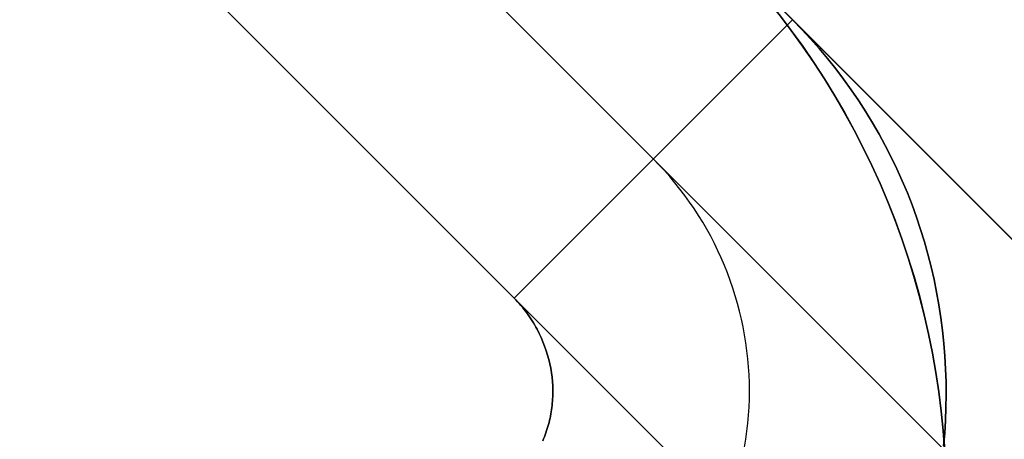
# Model space of a CAD drawing. Header units: millimetres. Extents: x -1690 to 192, y -898 to 54.
# Tile 253 of 256: x 177.36 to 181.11, y 30.12 to 31.72. Entities that reach past the tile are written whole.
import ezdxf

# ---------------------------------------------------------------- set-up
doc = ezdxf.new("R2010")
doc.units = ezdxf.units.MM
doc.header["$MEASUREMENT"] = 0
doc.layers.add('OVIDIO 186x93x72h', color=7, linetype='Continuous')

msp = doc.modelspace()

# ---------------------------------------------------------------- linework, layer by layer
at = {"layer": 'OVIDIO 186x93x72h'}
for points in [[(191.2631, 20.7562), (158.7369, 53.2824)], [(158.7369, 53.2824), (191.2631, 20.7562)], [(158.2065, 52.7521), (190.7328, 20.2259)], [(190.2025, 19.6955), (157.6762, 52.2218)], [(157.6762, 52.2218), (190.2025, 19.6955)], [(164.2169, 47.8024), (185.7831, 26.2363)], [(163.1563, 46.7417), (184.7224, 25.1756)], [(169.697, 42.3223), (180.303, 31.7163)], [(169.1667, 41.792), (179.7727, 31.186)], [(179.2423, 30.6557), (168.6364, 41.2616)], [(168.6364, 41.2616), (179.2423, 30.6557)], [(180.303, 31.7163), (179.2423, 30.6557)], [(179.2423, 30.6557), (180.303, 31.7163)], [(180.303, 31.7163), (179.2426, 30.656)], [(180.883, 30.0777), (180.8774, 30.1512), (180.87, 30.2248), (180.8607, 30.2985), (180.8496, 30.3721), (180.8366, 30.4457), (180.8218, 30.5191), (180.8051, 30.5922), (180.7865, 30.6651), (180.7661, 30.7375), (180.7438, 30.8096), (180.7197, 30.8811), (180.6939, 30.952), (180.6662, 31.0223), (180.6367, 31.0918), (180.6055, 31.1606), (180.5727, 31.2285), (180.5381, 31.2955), (180.502, 31.3616), (180.4642, 31.4266), (180.4249, 31.4905), (180.3841, 31.5533), (180.3419, 31.6149), (180.2983, 31.6752), (180.2533, 31.7343)], [(180.8834, 30.0779), (180.8778, 30.1514), (180.8704, 30.225), (180.8611, 30.2987), (180.85, 30.3723), (180.837, 30.4458), (180.8221, 30.5192), (180.8054, 30.5924), (180.7868, 30.6652), (180.7664, 30.7377), (180.7441, 30.8097), (180.72, 30.8812), (180.6941, 30.9521), (180.6664, 31.0224), (180.6369, 31.092), (180.6057, 31.1607), (180.5728, 31.2286), (180.5383, 31.2956), (180.5021, 31.3617), (180.4643, 31.4267), (180.425, 31.4906), (180.3842, 31.5534), (180.342, 31.6149), (180.2983, 31.6753), (180.2534, 31.7343)], [(180.2534, 31.7343), (180.2983, 31.6753), (180.342, 31.6149), (180.3842, 31.5534), (180.425, 31.4906), (180.4643, 31.4267), (180.5021, 31.3617), (180.5383, 31.2956), (180.5728, 31.2286), (180.6057, 31.1607), (180.6369, 31.092), (180.6664, 31.0224), (180.6941, 30.9521), (180.72, 30.8812), (180.7441, 30.8097), (180.7664, 30.7377), (180.7868, 30.6652), (180.8054, 30.5924), (180.8221, 30.5192), (180.837, 30.4458), (180.85, 30.3723), (180.8611, 30.2987), (180.8704, 30.225), (180.8778, 30.1514), (180.8834, 30.0779)]]:
    msp.add_lwpolyline(points, dxfattribs=at)
at = {"layer": 'OVIDIO 186x93x72h', "extrusion": (0, -1.52163e-08, 1)}
for points in [[(180.0103, 32.009), (180.0611, 31.9569), (180.1109, 31.9034), (180.1596, 31.8484), (180.2071, 31.7921), (180.2533, 31.7343), (180.2983, 31.6753), (180.3419, 31.6149), (180.3842, 31.5533), (180.425, 31.4905), (180.4642, 31.4266), (180.502, 31.3616), (180.5382, 31.2956), (180.5727, 31.2286), (180.6056, 31.1607), (180.6368, 31.0919), (180.6662, 31.0223), (180.6939, 30.9521), (180.7198, 30.8811), (180.7439, 30.8096), (180.7662, 30.7376), (180.7866, 30.6651), (180.8052, 30.5923), (180.8219, 30.5191), (180.8367, 30.4458), (180.8497, 30.3722), (180.8608, 30.2986), (180.8701, 30.2249), (180.8775, 30.1513), (180.8831, 30.0778), (180.8868, 30.0045), (180.8888, 29.9314), (180.889, 29.8587)], [(180.889, 29.8587), (180.8888, 29.9314), (180.8868, 30.0045), (180.8831, 30.0778), (180.8775, 30.1513), (180.8701, 30.2249), (180.8608, 30.2986), (180.8497, 30.3722), (180.8367, 30.4458), (180.8219, 30.5191), (180.8052, 30.5923), (180.7866, 30.6651), (180.7662, 30.7376), (180.7439, 30.8096), (180.7198, 30.8811), (180.6939, 30.9521), (180.6662, 31.0223), (180.6368, 31.0919), (180.6056, 31.1607), (180.5727, 31.2286), (180.5382, 31.2956), (180.502, 31.3616), (180.4642, 31.4266), (180.425, 31.4905), (180.3842, 31.5533), (180.3419, 31.6149), (180.2983, 31.6753), (180.2533, 31.7343), (180.2071, 31.7921), (180.1596, 31.8484), (180.1109, 31.9034), (180.0611, 31.9569), (180.0103, 32.009)]]:
    msp.add_lwpolyline(points, dxfattribs=at)
at = {"layer": 'OVIDIO 186x93x72h', "extrusion": (0.999884, 0.000231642, 0.015217)}
for points in [[(20.7119, -5.5367), (31.6746, 714.5467)], [(31.6746, 714.5467), (20.7119, -5.5367)], [(19.6515, -5.5205), (30.6142, 714.5629)], [(30.6142, 714.5629), (19.6515, -5.5205)]]:
    msp.add_lwpolyline(points, dxfattribs=at)
at = {"layer": 'OVIDIO 186x93x72h', "extrusion": (-0.00761, -0.003153, 0.999966)}
msp.add_lwpolyline([(186.1904, 33.3247), (184.805, 32.7507)], dxfattribs=at)
at = {"layer": 'OVIDIO 186x93x72h', "extrusion": (0.000231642, 0.999884, -0.015217)}
for points in [[(-179.3819, 717.7423), (-190.3448, -2.3547)], [(-180.8818, 717.7593), (-191.8446, -2.331)]]:
    msp.add_lwpolyline(points, dxfattribs=at)
at = {"layer": 'OVIDIO 186x93x72h', "extrusion": (-0.000134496, 1, -2.04719e-06)}
msp.add_lwpolyline([(-180.8932, 717.3736), (-179.3937, 717.3508)], dxfattribs=at)
at = {"layer": 'OVIDIO 186x93x72h'}
for points in [[(180.8789, 30.0926, 717.3726), (180.8832, 30.1412, 717.3728), (180.8863, 30.1898, 717.3731), (180.8882, 30.2386, 717.3734), (180.8889, 30.2875, 717.3736), (180.8885, 30.3364, 717.3738), (180.8869, 30.3854, 717.3739), (180.8841, 30.4344, 717.374), (180.8801, 30.4833, 717.3741), (180.875, 30.5322, 717.3741), (180.8687, 30.581, 717.3742), (180.8612, 30.6297, 717.3741), (180.8525, 30.6782, 717.3741), (180.8427, 30.7266, 717.3741), (180.8317, 30.7747, 717.374), (180.8195, 30.8226, 717.3739), (180.8061, 30.8702, 717.3739), (180.7916, 30.9174, 717.3738), (180.7759, 30.9644, 717.3737), (180.759, 31.0109, 717.3736), (180.7409, 31.057, 717.3736), (180.7217, 31.1027, 717.3735), (180.7013, 31.1479, 717.3735), (180.6797, 31.1926, 717.3735), (180.657, 31.2368, 717.3735), (180.6333, 31.2804, 717.3735), (180.6084, 31.3235, 717.3735), (180.5824, 31.3659, 717.3735), (180.5554, 31.4077, 717.3735), (180.5273, 31.4489, 717.3735), (180.4982, 31.4893, 717.3735), (180.4681, 31.5291, 717.3735), (180.437, 31.5681, 717.3735), (180.4049, 31.6064, 717.3736), (180.3719, 31.6439, 717.3736), (180.3379, 31.6805, 717.3736), (180.303, 31.7163, 717.3736)], [(180.303, 31.7163, 717.3736), (180.3379, 31.6805, 717.3736), (180.3719, 31.6439, 717.3736), (180.4049, 31.6064, 717.3736), (180.437, 31.5681, 717.3735), (180.4681, 31.5291, 717.3735), (180.4982, 31.4893, 717.3735), (180.5273, 31.4489, 717.3735), (180.5554, 31.4077, 717.3735), (180.5824, 31.3659, 717.3735), (180.6084, 31.3235, 717.3735), (180.6333, 31.2804, 717.3735), (180.657, 31.2368, 717.3735), (180.6797, 31.1926, 717.3735), (180.7013, 31.1479, 717.3735), (180.7217, 31.1027, 717.3735), (180.7409, 31.057, 717.3736), (180.759, 31.0109, 717.3736), (180.7759, 30.9644, 717.3737), (180.7916, 30.9174, 717.3738), (180.8061, 30.8702, 717.3739), (180.8195, 30.8226, 717.3739), (180.8317, 30.7747, 717.374), (180.8427, 30.7266, 717.3741), (180.8525, 30.6782, 717.3741), (180.8612, 30.6297, 717.3741), (180.8687, 30.581, 717.3742), (180.875, 30.5322, 717.3741), (180.8801, 30.4833, 717.3741), (180.8841, 30.4344, 717.374), (180.8869, 30.3854, 717.3739), (180.8885, 30.3364, 717.3738), (180.8889, 30.2875, 717.3736), (180.8882, 30.2386, 717.3734), (180.8863, 30.1898, 717.3731), (180.8832, 30.1412, 717.3728), (180.8789, 30.0926, 717.3726)], [(180.1208, 30.0881, 717.3604), (180.1257, 30.1184, 717.3606), (180.1298, 30.1488, 717.3609), (180.1332, 30.1793, 717.3611), (180.1358, 30.2099, 717.3614), (180.1377, 30.2405, 717.3616), (180.1388, 30.2712, 717.3619), (180.1392, 30.3019, 717.3622), (180.1388, 30.3326, 717.3625), (180.1377, 30.3632, 717.3627), (180.1358, 30.3939, 717.363), (180.1331, 30.4244, 717.3633), (180.1297, 30.4549, 717.3637), (180.1256, 30.4853, 717.364), (180.1207, 30.5156, 717.3643), (180.115, 30.5458, 717.3646), (180.1087, 30.5758, 717.3649), (180.1016, 30.6057, 717.3653), (180.0938, 30.6354, 717.3656), (180.0852, 30.6649, 717.366), (180.076, 30.6941, 717.3663), (180.066, 30.7231, 717.3667), (180.0553, 30.7519, 717.367), (180.0439, 30.7804, 717.3674), (180.0318, 30.8086, 717.3678), (180.019, 30.8365, 717.3681), (180.0055, 30.8641, 717.3685), (179.9914, 30.8913, 717.3689), (179.9766, 30.9182, 717.3693), (179.9611, 30.9447, 717.3697), (179.945, 30.9709, 717.37), (179.9282, 30.9966, 717.3704), (179.9109, 31.0219, 717.3708), (179.8929, 31.0468, 717.3712), (179.8743, 31.0712, 717.3716), (179.8551, 31.0952, 717.372), (179.8354, 31.1187, 717.3724), (179.815, 31.1417, 717.3728), (179.7942, 31.1641, 717.3732), (179.7727, 31.1861, 717.3736)], [(179.2423, 30.6557, 717.3736), (179.2489, 30.649, 717.373), (179.2553, 30.6422, 717.3724), (179.2616, 30.6353, 717.3718), (179.2677, 30.6282, 717.3712), (179.2737, 30.6211, 717.3707), (179.2795, 30.6139, 717.3701), (179.2852, 30.6066, 717.3696), (179.2907, 30.5993, 717.3691), (179.2961, 30.5918, 717.3685), (179.3013, 30.5842, 717.368), (179.3064, 30.5766, 717.3675), (179.3113, 30.5689, 717.367), (179.316, 30.5612, 717.3665), (179.3207, 30.5533, 717.366), (179.3251, 30.5454, 717.3654), (179.3295, 30.5375, 717.3649), (179.3377, 30.5214, 717.3639), (179.3453, 30.5052, 717.3629), (179.3522, 30.4888, 717.3618), (179.3586, 30.4722, 717.3607), (179.3645, 30.4555, 717.3596), (179.3697, 30.4388, 717.3585), (179.3743, 30.422, 717.3573), (179.3783, 30.4052, 717.3561), (179.3817, 30.3884, 717.3548), (179.3845, 30.3715, 717.3535), (179.3867, 30.3547, 717.3521), (179.3884, 30.338, 717.3508), (179.3894, 30.3213, 717.3495), (179.3899, 30.3046, 717.3483), (179.3899, 30.2963, 717.3477), (179.3898, 30.288, 717.3472), (179.3896, 30.2797, 717.3467), (179.3891, 30.2715, 717.3462), (179.3886, 30.2633, 717.3457), (179.3879, 30.2551, 717.3453), (179.3871, 30.2469, 717.3449), (179.3861, 30.2387, 717.3445), (179.385, 30.2306, 717.3442), (179.3837, 30.2225, 717.344), (179.3823, 30.2144, 717.3437), (179.3808, 30.2063, 717.3436), (179.3791, 30.1983, 717.3435), (179.3773, 30.1903, 717.3434), (179.3753, 30.1824, 717.3435), (179.3732, 30.1744, 717.3435), (179.371, 30.1666, 717.3437), (179.3686, 30.1587, 717.3439), (179.3661, 30.1509, 717.3442), (179.3635, 30.1431, 717.3446), (179.3607, 30.1354, 717.345), (179.3578, 30.1277, 717.3456), (179.3548, 30.1201, 717.3462), (179.3516, 30.1125, 717.3468)], [(179.3516, 30.1125, 717.3468), (179.3548, 30.1201, 717.3462), (179.3578, 30.1277, 717.3456), (179.3607, 30.1354, 717.345), (179.3635, 30.1431, 717.3446), (179.3661, 30.1509, 717.3442), (179.3686, 30.1587, 717.3439), (179.371, 30.1666, 717.3437), (179.3732, 30.1744, 717.3435), (179.3753, 30.1824, 717.3435), (179.3773, 30.1903, 717.3434), (179.3791, 30.1983, 717.3435), (179.3808, 30.2063, 717.3436), (179.3823, 30.2144, 717.3437), (179.3837, 30.2225, 717.344), (179.385, 30.2306, 717.3442), (179.3861, 30.2387, 717.3445), (179.3871, 30.2469, 717.3449), (179.3879, 30.2551, 717.3453), (179.3886, 30.2633, 717.3457), (179.3891, 30.2715, 717.3462), (179.3896, 30.2797, 717.3467), (179.3898, 30.288, 717.3472), (179.3899, 30.2963, 717.3477), (179.3899, 30.3046, 717.3483), (179.3894, 30.3213, 717.3495), (179.3884, 30.338, 717.3508), (179.3867, 30.3547, 717.3521), (179.3845, 30.3715, 717.3535), (179.3817, 30.3884, 717.3548), (179.3783, 30.4052, 717.3561), (179.3743, 30.422, 717.3573), (179.3697, 30.4388, 717.3585), (179.3645, 30.4555, 717.3596), (179.3586, 30.4722, 717.3607), (179.3522, 30.4888, 717.3618), (179.3453, 30.5052, 717.3629), (179.3377, 30.5214, 717.3639), (179.3295, 30.5375, 717.3649), (179.3251, 30.5454, 717.3654), (179.3207, 30.5533, 717.366), (179.316, 30.5612, 717.3665), (179.3113, 30.5689, 717.367), (179.3064, 30.5766, 717.3675), (179.3013, 30.5842, 717.368), (179.2961, 30.5918, 717.3685), (179.2907, 30.5993, 717.3691), (179.2852, 30.6066, 717.3696), (179.2795, 30.6139, 717.3701), (179.2737, 30.6211, 717.3707), (179.2677, 30.6282, 717.3712), (179.2616, 30.6353, 717.3718), (179.2553, 30.6422, 717.3724), (179.2489, 30.649, 717.373), (179.2423, 30.6557, 717.3736)]]:
    msp.add_polyline3d(points, dxfattribs=at)

doc.saveas('drawing.dxf')
